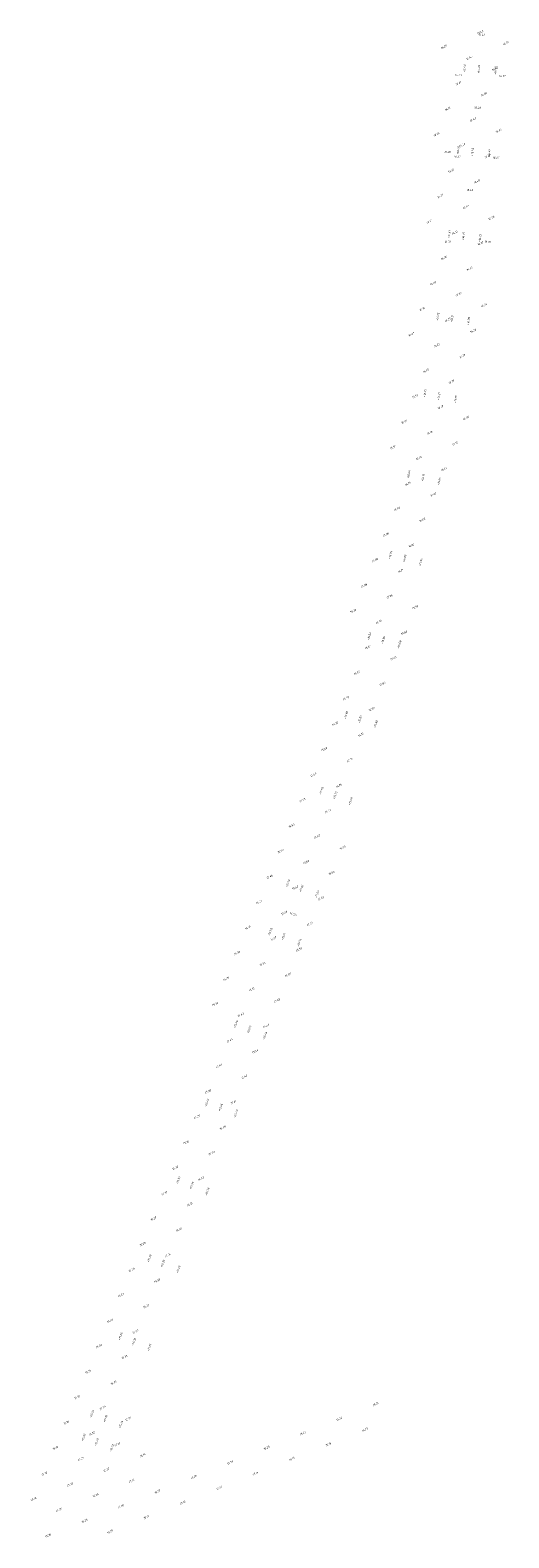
# Model space of a CAD drawing. Header units: metres. Extents: x 202983 to 204040, y 388598 to 392940.
# Tile 19 of 19: x 203290 to 203376, y 392668 to 392940. Entities that reach past the tile are written whole.
import ezdxf

# ---------------------------------------------------------------- set-up
doc = ezdxf.new("R2010")
doc.units = ezdxf.units.M
doc.layers.add('B-WE-OG-HOOGTEPUNT-T18', color=252, linetype='Continuous', lineweight=18)
doc.layers.add('N-WE-OG-HOOGTEPUNT-T25', color=7, linetype='Continuous', lineweight=25)
doc.styles.add('NLCS-ISO', font='NLCS-ISO.ttf')
doc.styles.add('NLCS-ISO-M200-T18', font='NLCS-ISO.ttf', dxfattribs={"height": 0.36})

msp = doc.modelspace()

# ---------------------------------------------------------------- texts
at = {"layer": 'B-WE-OG-HOOGTEPUNT-T18', "linetype": 'Continuous', "lineweight": 18, "char_height": 0.36, "attachment_point": 8, "rotation": 27, "style": 'NLCS-ISO'}
for s, insert in [('{\\fNLCS-ISO|b0|i1|c0|p2;\\C256;16.42}', (203371.01, 392939.08, 16.42)), ('{\\fNLCS-ISO|b0|i1|c0|p2;\\C256;16.36}', (203375.61, 392937.12, 16.36)), ('{\\fNLCS-ISO|b0|i1|c0|p2;\\C256;16.28}', (203364.45, 392936.45, 16.28)), ('{\\fNLCS-ISO|b0|i1|c0|p2;\\C256;16.44}', (203369.05, 392934.49, 16.44)), ('{\\fNLCS-ISO|b0|i1|c0|p2;\\C256;16.42}', (203373.65, 392932.52, 16.42)), ('{\\fNLCS-ISO|b0|i1|c0|p2;\\C256;16.41}', (203367.08, 392929.89, 16.41)), ('{\\fNLCS-ISO|b0|i1|c0|p2;\\C256;16.46}', (203371.68, 392927.92, 16.46)), ('{\\fNLCS-ISO|b0|i1|c0|p2;\\C256;16.31}', (203365.12, 392925.29, 16.31)), ('{\\fNLCS-ISO|b0|i1|c0|p2;\\C256;16.47}', (203369.71, 392923.33, 16.47)), ('{\\fNLCS-ISO|b0|i1|c0|p2;\\C256;16.24}', (203363.15, 392920.69, 16.24)), ('{\\fNLCS-ISO|b0|i1|c0|p2;\\C256;16.36}', (203374.31, 392921.36, 16.36)), ('{\\fNLCS-ISO|b0|i1|c0|p2;\\C256;16.40}', (203367.75, 392918.73, 16.4)), ('{\\fNLCS-ISO|b0|i1|c0|p2;\\C256;16.38}', (203372.34, 392916.76, 16.38)), ('{\\fNLCS-ISO|b0|i1|c0|p2;\\C256;16.35}', (203365.78, 392914.13, 16.35)), ('{\\fNLCS-ISO|b0|i1|c0|p2;\\C256;16.40}', (203370.38, 392912.17, 16.4)), ('{\\fNLCS-ISO|b0|i1|c0|p2;\\C256;16.25}', (203363.81, 392909.53, 16.25)), ('{\\fNLCS-ISO|b0|i1|c0|p2;\\C256;16.41}', (203368.41, 392907.57, 16.41)), ('{\\fNLCS-ISO|b0|i1|c0|p2;\\C256;16.17}', (203361.85, 392904.94, 16.17)), ('{\\fNLCS-ISO|b0|i1|c0|p2;\\C256;16.36}', (203373.01, 392905.6, 16.36)), ('{\\fNLCS-ISO|b0|i1|c0|p2;\\C256;16.35}', (203366.44, 392902.97, 16.35)), ('{\\fNLCS-ISO|b0|i1|c0|p2;\\C256;16.32}', (203371.04, 392901, 16.32)), ('{\\fNLCS-ISO|b0|i1|c0|p2;\\C256;16.30}', (203364.48, 392898.37, 16.3)), ('{\\fNLCS-ISO|b0|i1|c0|p2;\\C256;16.33}', (203369.07, 392896.41, 16.33)), ('{\\fNLCS-ISO|b0|i1|c0|p2;\\C256;16.27}', (203362.51, 392893.78, 16.27)), ('{\\fNLCS-ISO|b0|i1|c0|p2;\\C256;16.33}', (203367.11, 392891.81, 16.33)), ('{\\fNLCS-ISO|b0|i1|c0|p2;\\C256;16.14}', (203360.54, 392889.18, 16.14)), ('{\\fNLCS-ISO|b0|i1|c0|p2;\\C256;16.34}', (203371.71, 392889.84, 16.34)), ('{\\fNLCS-ISO|b0|i1|c0|p2;\\C256;16.29}', (203365.14, 392887.21, 16.29)), ('{\\fNLCS-ISO|b0|i1|c0|p2;\\C256;16.28}', (203369.74, 392885.25, 16.28)), ('{\\fNLCS-ISO|b0|i1|c0|p2;\\C256;16.07}', (203358.58, 392884.58, 16.07)), ('{\\fNLCS-ISO|b0|i1|c0|p2;\\C256;16.22}', (203363.18, 392882.62, 16.22)), ('{\\fNLCS-ISO|b0|i1|c0|p2;\\C256;16.20}', (203367.77, 392880.65, 16.2)), ('{\\fNLCS-ISO|b0|i1|c0|p2;\\C256;16.15}', (203361.21, 392878.02, 16.15)), ('{\\fNLCS-ISO|b0|i1|c0|p2;\\C256;16.19}', (203365.81, 392876.05, 16.19)), ('{\\fNLCS-ISO|b0|i1|c0|p2;\\C256;16.13}', (203359.24, 392873.42, 16.13)), ('{\\fNLCS-ISO|b0|i1|c0|p2;\\C256;16.19}', (203363.84, 392871.46, 16.19)), ('{\\fNLCS-ISO|b0|i1|c0|p2;\\C256;16.01}', (203357.28, 392868.82, 16.01)), ('{\\fNLCS-ISO|b0|i1|c0|p2;\\C256;16.26}', (203368.44, 392869.49, 16.26)), ('{\\fNLCS-ISO|b0|i1|c0|p2;\\C256;16.16}', (203361.87, 392866.86, 16.16)), ('{\\fNLCS-ISO|b0|i1|c0|p2;\\C256;15.97}', (203355.31, 392864.23, 15.97)), ('{\\fNLCS-ISO|b0|i1|c0|p2;\\C256;16.15}', (203366.47, 392864.89, 16.15)), ('{\\fNLCS-ISO|b0|i1|c0|p2;\\C256;16.10}', (203359.91, 392862.26, 16.1)), ('{\\fNLCS-ISO|b0|i1|c0|p2;\\C256;16.04}', (203364.5, 392860.29, 16.04)), ('{\\fNLCS-ISO|b0|i1|c0|p2;\\C256;16.05}', (203357.94, 392857.66, 16.05)), ('{\\fNLCS-ISO|b0|i1|c0|p2;\\C256;16.03}', (203362.54, 392855.7, 16.03)), ('{\\fNLCS-ISO|b0|i1|c0|p2;\\C256;15.99}', (203355.97, 392853.07, 15.99)), ('{\\fNLCS-ISO|b0|i1|c0|p2;\\C256;16.02}', (203360.57, 392851.1, 16.02)), ('{\\fNLCS-ISO|b0|i1|c0|p2;\\C256;15.96}', (203354.01, 392848.47, 15.96)), ('{\\fNLCS-ISO|b0|i1|c0|p2;\\C256;16.02}', (203358.6, 392846.5, 16.02)), ('{\\fNLCS-ISO|b0|i1|c0|p2;\\C256;15.86}', (203352.04, 392843.87, 15.86)), ('{\\fNLCS-ISO|b0|i1|c0|p2;\\C256;16.01}', (203356.64, 392841.91, 16.01)), ('{\\fNLCS-ISO|b0|i1|c0|p2;\\C256;15.88}', (203350.07, 392839.28, 15.88)), ('{\\fNLCS-ISO|b0|i1|c0|p2;\\C256;15.96}', (203354.67, 392837.31, 15.96)), ('{\\fNLCS-ISO|b0|i1|c0|p2;\\C256;15.74}', (203348.11, 392834.68, 15.74)), ('{\\fNLCS-ISO|b0|i1|c0|p2;\\C256;15.90}', (203359.27, 392835.34, 15.9)), ('{\\fNLCS-ISO|b0|i1|c0|p2;\\C256;15.91}', (203352.71, 392832.71, 15.91)), ('{\\fNLCS-ISO|b0|i1|c0|p2;\\C256;15.86}', (203357.3, 392830.75, 15.86)), ('{\\fNLCS-ISO|b0|i1|c0|p2;\\C256;15.87}', (203350.74, 392828.12, 15.87)), ('{\\fNLCS-ISO|b0|i1|c0|p2;\\C256;15.85}', (203355.34, 392826.15, 15.85)), ('{\\fNLCS-ISO|b0|i1|c0|p2;\\C256;15.82}', (203348.77, 392823.52, 15.82)), ('{\\fNLCS-ISO|b0|i1|c0|p2;\\C256;15.84}', (203353.37, 392821.55, 15.84)), ('{\\fNLCS-ISO|b0|i1|c0|p2;\\C256;15.79}', (203346.81, 392818.92, 15.79)), ('{\\fNLCS-ISO|b0|i1|c0|p2;\\C256;15.82}', (203351.4, 392816.95, 15.82)), ('{\\fNLCS-ISO|b0|i1|c0|p2;\\C256;15.73}', (203344.84, 392814.32, 15.73)), ('{\\fNLCS-ISO|b0|i1|c0|p2;\\C256;15.81}', (203349.44, 392812.36, 15.81)), ('{\\fNLCS-ISO|b0|i1|c0|p2;\\C256;15.68}', (203342.87, 392809.73, 15.68)), ('{\\fNLCS-ISO|b0|i1|c0|p2;\\C256;15.79}', (203347.47, 392807.76, 15.79)), ('{\\fNLCS-ISO|b0|i1|c0|p2;\\C256;15.63}', (203340.91, 392805.13, 15.63)), ('{\\fNLCS-ISO|b0|i1|c0|p2;\\C256;15.76}', (203345.5, 392803.16, 15.76)), ('{\\fNLCS-ISO|b0|i1|c0|p2;\\C256;15.58}', (203338.94, 392800.53, 15.58)), ('{\\fNLCS-ISO|b0|i1|c0|p2;\\C256;15.72}', (203343.54, 392798.57, 15.72)), ('{\\fNLCS-ISO|b0|i1|c0|p2;\\C256;15.53}', (203336.97, 392795.94, 15.53)), ('{\\fNLCS-ISO|b0|i1|c0|p2;\\C256;15.69}', (203341.57, 392793.97, 15.69)), ('{\\fNLCS-ISO|b0|i1|c0|p2;\\C256;15.59}', (203335.01, 392791.34, 15.59)), ('{\\fNLCS-ISO|b0|i1|c0|p2;\\C256;15.55}', (203346.17, 392792, 15.55)), ('{\\fNLCS-ISO|b0|i1|c0|p2;\\C256;15.66}', (203339.61, 392789.37, 15.66)), ('{\\fNLCS-ISO|b0|i1|c0|p2;\\C256;15.54}', (203344.2, 392787.41, 15.54)), ('{\\fNLCS-ISO|b0|i1|c0|p2;\\C256;15.46}', (203333.04, 392786.74, 15.46)), ('{\\fNLCS-ISO|b0|i1|c0|p2;\\C256;15.63}', (203337.64, 392784.77, 15.63)), ('{\\fNLCS-ISO|b0|i1|c0|p2;\\C256;15.43}', (203331.08, 392782.14, 15.43)), ('{\\fNLCS-ISO|b0|i1|c0|p2;\\C256;15.53}', (203342.24, 392782.81, 15.53)), ('{\\fNLCS-ISO|b0|i1|c0|p2;\\C256;15.60}', (203335.67, 392780.18, 15.6)), ('{\\fNLCS-ISO|b0|i1|c0|p2;\\C256;15.44}', (203329.11, 392777.55, 15.44)), ('{\\fNLCS-ISO|b0|i1|c0|p2;\\C256;15.51}', (203340.27, 392778.21, 15.51)), ('{\\fNLCS-ISO|b0|i1|c0|p2;\\C256;15.57}', (203333.71, 392775.58, 15.57)), ('{\\fNLCS-ISO|b0|i1|c0|p2;\\C256;15.50}', (203338.3, 392773.61, 15.5)), ('{\\fNLCS-ISO|b0|i1|c0|p2;\\C256;15.38}', (203327.14, 392772.95, 15.38)), ('{\\fNLCS-ISO|b0|i1|c0|p2;\\C256;15.54}', (203331.74, 392770.98, 15.54)), ('{\\fNLCS-ISO|b0|i1|c0|p2;\\C256;15.36}', (203325.18, 392768.35, 15.36)), ('{\\fNLCS-ISO|b0|i1|c0|p2;\\C256;15.49}', (203336.34, 392769.02, 15.49)), ('{\\fNLCS-ISO|b0|i1|c0|p2;\\C256;15.51}', (203329.77, 392766.39, 15.51)), ('{\\fNLCS-ISO|b0|i1|c0|p2;\\C256;15.34}', (203323.21, 392763.76, 15.34)), ('{\\fNLCS-ISO|b0|i1|c0|p2;\\C256;15.48}', (203334.37, 392764.42, 15.48)), ('{\\fNLCS-ISO|b0|i1|c0|p2;\\C256;15.47}', (203327.81, 392761.79, 15.47)), ('{\\fNLCS-ISO|b0|i1|c0|p2;\\C256;15.46}', (203332.4, 392759.82, 15.46)), ('{\\fNLCS-ISO|b0|i1|c0|p2;\\C256;15.44}', (203325.84, 392757.19, 15.44)), ('{\\fNLCS-ISO|b0|i1|c0|p2;\\C256;15.44}', (203330.44, 392755.23, 15.44)), ('{\\fNLCS-ISO|b0|i1|c0|p2;\\C256;15.41}', (203323.87, 392752.6, 15.41)), ('{\\fNLCS-ISO|b0|i1|c0|p2;\\C256;15.42}', (203328.47, 392750.63, 15.42)), ('{\\fNLCS-ISO|b0|i1|c0|p2;\\C256;15.38}', (203321.91, 392748, 15.38)), ('{\\fNLCS-ISO|b0|i1|c0|p2;\\C256;15.41}', (203326.5, 392746.03, 15.41)), ('{\\fNLCS-ISO|b0|i1|c0|p2;\\C256;15.35}', (203319.94, 392743.4, 15.35)), ('{\\fNLCS-ISO|b0|i1|c0|p2;\\C256;15.39}', (203324.54, 392741.43, 15.39)), ('{\\fNLCS-ISO|b0|i1|c0|p2;\\C256;15.32}', (203317.97, 392738.8, 15.32)), ('{\\fNLCS-ISO|b0|i1|c0|p2;\\C256;15.38}', (203322.57, 392736.84, 15.38)), ('{\\fNLCS-ISO|b0|i1|c0|p2;\\C256;15.30}', (203316.01, 392734.21, 15.3)), ('{\\fNLCS-ISO|b0|i1|c0|p2;\\C256;15.37}', (203320.61, 392732.24, 15.37)), ('{\\fNLCS-ISO|b0|i1|c0|p2;\\C256;15.30}', (203314.04, 392729.61, 15.3)), ('{\\fNLCS-ISO|b0|i1|c0|p2;\\C256;15.35}', (203318.64, 392727.64, 15.35)), ('{\\fNLCS-ISO|b0|i1|c0|p2;\\C256;15.27}', (203312.08, 392725.01, 15.27)), ('{\\fNLCS-ISO|b0|i1|c0|p2;\\C256;15.35}', (203316.67, 392723.05, 15.35)), ('{\\fNLCS-ISO|b0|i1|c0|p2;\\C256;15.29}', (203310.11, 392720.42, 15.29)), ('{\\fNLCS-ISO|b0|i1|c0|p2;\\C256;15.34}', (203314.71, 392718.45, 15.34)), ('{\\fNLCS-ISO|b0|i1|c0|p2;\\C256;15.24}', (203308.14, 392715.82, 15.24)), ('{\\fNLCS-ISO|b0|i1|c0|p2;\\C256;15.33}', (203312.74, 392713.85, 15.33)), ('{\\fNLCS-ISO|b0|i1|c0|p2;\\C256;15.23}', (203306.18, 392711.22, 15.23)), ('{\\fNLCS-ISO|b0|i1|c0|p2;\\C256;15.33}', (203310.77, 392709.25, 15.33)), ('{\\fNLCS-ISO|b0|i1|c0|p2;\\C256;15.20}', (203304.21, 392706.62, 15.2)), ('{\\fNLCS-ISO|b0|i1|c0|p2;\\C256;15.33}', (203308.81, 392704.66, 15.33)), ('{\\fNLCS-ISO|b0|i1|c0|p2;\\C256;15.20}', (203302.24, 392702.03, 15.2)), ('{\\fNLCS-ISO|b0|i1|c0|p2;\\C256;15.33}', (203306.84, 392700.06, 15.33)), ('{\\fNLCS-ISO|b0|i1|c0|p2;\\C256;15.19}', (203300.28, 392697.43, 15.19)), ('{\\fNLCS-ISO|b0|i1|c0|p2;\\C256;15.34}', (203304.87, 392695.46, 15.34)), ('{\\fNLCS-ISO|b0|i1|c0|p2;\\C256;15.18}', (203298.31, 392692.83, 15.18)), ('{\\fNLCS-ISO|b0|i1|c0|p2;\\C256;15.33}', (203302.91, 392690.87, 15.33)), ('{\\fNLCS-ISO|b0|i1|c0|p2;\\C256;15.31}', (203352.15, 392691.56, 15.31)), ('{\\fNLCS-ISO|b0|i1|c0|p2;\\C256;15.16}', (203296.34, 392688.24, 15.16)), ('{\\fNLCS-ISO|b0|i1|c0|p2;\\C256;15.15}', (203307.51, 392688.9, 15.15)), ('{\\fNLCS-ISO|b0|i1|c0|p2;\\C256;15.26}', (203345.58, 392688.93, 15.26)), ('{\\fNLCS-ISO|b0|i1|c0|p2;\\C256;15.23}', (203350.18, 392686.96, 15.23)), ('{\\fNLCS-ISO|b0|i1|c0|p2;\\C256;15.19}', (203294.38, 392683.64, 15.19)), ('{\\fNLCS-ISO|b0|i1|c0|p2;\\C256;15.32}', (203300.94, 392686.27, 15.32)), ('{\\fNLCS-ISO|b0|i1|c0|p2;\\C256;15.18}', (203305.54, 392684.3, 15.18)), ('{\\fNLCS-ISO|b0|i1|c0|p2;\\C256;15.20}', (203332.46, 392683.67, 15.2)), ('{\\fNLCS-ISO|b0|i1|c0|p2;\\C256;15.22}', (203339.02, 392686.3, 15.22)), ('{\\fNLCS-ISO|b0|i1|c0|p2;\\C256;15.18}', (203343.62, 392684.33, 15.18)), ('{\\fNLCS-ISO|b0|i1|c0|p2;\\C256;15.31}', (203298.98, 392681.67, 15.31)), ('{\\fNLCS-ISO|b0|i1|c0|p2;\\C256;15.14}', (203310.14, 392682.34, 15.14)), ('{\\fNLCS-ISO|b0|i1|c0|p2;\\C256;15.19}', (203325.89, 392681.03, 15.19)), ('{\\fNLCS-ISO|b0|i1|c0|p2;\\C256;15.15}', (203337.05, 392681.7, 15.15)), ('{\\fNLCS-ISO|b0|i1|c0|p2;\\C256;15.16}', (203292.41, 392679.04, 15.16)), ('{\\fNLCS-ISO|b0|i1|c0|p2;\\C256;15.23}', (203303.57, 392679.71, 15.23)), ('{\\fNLCS-ISO|b0|i1|c0|p2;\\C256;15.20}', (203319.33, 392678.4, 15.2)), ('{\\fNLCS-ISO|b0|i1|c0|p2;\\C256;15.14}', (203330.49, 392679.07, 15.14)), ('{\\fNLCS-ISO|b0|i1|c0|p2;\\C256;15.30}', (203297.01, 392677.08, 15.3)), ('{\\fNLCS-ISO|b0|i1|c0|p2;\\C256;15.16}', (203308.17, 392677.74, 15.16)), ('{\\fNLCS-ISO|b0|i1|c0|p2;\\C256;15.17}', (203312.77, 392675.77, 15.17)), ('{\\fNLCS-ISO|b0|i1|c0|p2;\\C256;15.15}', (203323.93, 392676.44, 15.15)), ('{\\fNLCS-ISO|b0|i1|c0|p2;\\C256;15.16}', (203290.45, 392674.44, 15.16)), ('{\\fNLCS-ISO|b0|i1|c0|p2;\\C256;15.25}', (203301.61, 392675.11, 15.25)), ('{\\fNLCS-ISO|b0|i1|c0|p2;\\C256;15.18}', (203306.2, 392673.14, 15.18)), ('{\\fNLCS-ISO|b0|i1|c0|p2;\\C256;15.16}', (203317.36, 392673.81, 15.16)), ('{\\fNLCS-ISO|b0|i1|c0|p2;\\C256;15.30}', (203295.04, 392672.48, 15.3)), ('{\\fNLCS-ISO|b0|i1|c0|p2;\\C256;15.25}', (203299.64, 392670.51, 15.25)), ('{\\fNLCS-ISO|b0|i1|c0|p2;\\C256;15.17}', (203310.8, 392671.18, 15.17)), ('{\\fNLCS-ISO|b0|i1|c0|p2;\\C256;15.30}', (203293.08, 392667.88, 15.3)), ('{\\fNLCS-ISO|b0|i1|c0|p2;\\C256;15.15}', (203304.24, 392668.55, 15.15))]:
    msp.add_mtext(s, dxfattribs=dict(at, insert=insert))
at = {"layer": 'B-WE-OG-HOOGTEPUNT-T18', "linetype": 'Continuous', "lineweight": 18, "char_height": 0.36, "attachment_point": 8, "style": 'NLCS-ISO'}
for s, insert in [('{\\fNLCS-ISO|b0|i1|c0|p2;\\C256;16.42}', (203371.19, 392938.64, 16.42)), ('{\\fNLCS-ISO|b0|i1|c0|p2;\\C256;16.43}', (203366.97, 392931.35, 16.43)), ('{\\fNLCS-ISO|b0|i1|c0|p2;\\C256;16.37}', (203374.9, 392931.17, 16.37)), ('{\\fNLCS-ISO|b0|i1|c0|p2;\\C256;16.48}', (203370.45, 392925.5, 16.48)), ('{\\fNLCS-ISO|b0|i1|c0|p2;\\C256;16.30}', (203365.03, 392917.5, 16.3)), ('{\\fNLCS-ISO|b0|i1|c0|p2;\\C256;16.37}', (203366.8, 392916.66, 16.37)), ('{\\fNLCS-ISO|b0|i1|c0|p2;\\C256;16.37}', (203373.77, 392916.47, 16.37)), ('{\\fNLCS-ISO|b0|i1|c0|p2;\\C256;16.42}', (203369.05, 392910.64, 16.42)), ('{\\fNLCS-ISO|b0|i1|c0|p2;\\C256;16.32}', (203365.07, 392901.29, 16.32)), ('{\\fNLCS-ISO|b0|i1|c0|p2;\\C256;16.35}', (203372.29, 392901.33, 16.35))]:
    msp.add_mtext(s, dxfattribs=dict(at, insert=insert))
at = {"layer": 'N-WE-OG-HOOGTEPUNT-T25', "linetype": 'Continuous', "lineweight": 25, "char_height": 0.36, "attachment_point": 8, "style": 'NLCS-ISO-M200-T18'}
for s, insert, rotation in [('{\\fNLCS-ISO|b0|i0|c0|p2;+16.43}', (203368.28, 392932.72, 16.43), 86.5421), ('{\\fNLCS-ISO|b0|i0|c0|p2;+16.49}', (203370.89, 392932.59, 16.49), 86.5421), ('{\\fNLCS-ISO|b0|i0|c0|p2;+16.43}', (203373.89, 392932.39, 16.43), 86.5421), ('{\\fNLCS-ISO|b0|i0|c0|p2;+16.40}', (203367.14, 392917.96, 16.4), 84.7892), ('{\\fNLCS-ISO|b0|i0|c0|p2;+16.45}', (203369.72, 392917.69, 16.45), 84.7892), ('{\\fNLCS-ISO|b0|i0|c0|p2;+16.40}', (203372.76, 392917.44, 16.4), 84.7892), ('{\\fNLCS-ISO|b0|i0|c0|p2;+16.33}', (203365.53, 392902.82, 16.33), 83.0225), ('{\\fNLCS-ISO|b0|i0|c0|p2;+16.39}', (203368.1, 392902.49, 16.39), 83.0225), ('{\\fNLCS-ISO|b0|i0|c0|p2;+16.33}', (203371.1, 392902.12, 16.33), 83.0225), ('{\\fNLCS-ISO|b0|i0|c0|p2;+16.25}', (203363.49, 392887.95, 16.25), 81.318), ('{\\fNLCS-ISO|b0|i0|c0|p2;+16.31}', (203366.05, 392887.59, 16.31), 81.318), ('{\\fNLCS-ISO|b0|i0|c0|p2;+16.25}', (203369.03, 392887.15, 16.25), 81.318), ('{\\fNLCS-ISO|b0|i0|c0|p2;+16.15}', (203361.16, 392874.12, 16.15), 79.6762), ('{\\fNLCS-ISO|b0|i0|c0|p2;+16.21}', (203363.68, 392873.58, 16.21), 79.6762), ('{\\fNLCS-ISO|b0|i0|c0|p2;+16.15}', (203366.68, 392873.07, 16.15), 79.6762), ('{\\fNLCS-ISO|b0|i0|c0|p2;+16.06}', (203358.25, 392859.47, 16.06), 77.971), ('{\\fNLCS-ISO|b0|i0|c0|p2;+16.12}', (203360.81, 392858.89, 16.12), 77.971), ('{\\fNLCS-ISO|b0|i0|c0|p2;+16.06}', (203363.73, 392858.23, 16.06), 77.971), ('{\\fNLCS-ISO|b0|i0|c0|p2;+15.96}', (203354.94, 392844.92, 15.96), 76.2412), ('{\\fNLCS-ISO|b0|i0|c0|p2;+16.02}', (203357.49, 392844.3, 16.02), 76.2412), ('{\\fNLCS-ISO|b0|i0|c0|p2;+15.96}', (203360.4, 392843.6, 15.96), 76.2412), ('{\\fNLCS-ISO|b0|i0|c0|p2;+15.88}', (203351.12, 392830.26, 15.88), 73.5166), ('{\\fNLCS-ISO|b0|i0|c0|p2;+15.94}', (203353.64, 392829.58, 15.94), 73.5166), ('{\\fNLCS-ISO|b0|i0|c0|p2;+15.88}', (203356.54, 392828.77, 15.88), 73.5166), ('{\\fNLCS-ISO|b0|i0|c0|p2;+15.80}', (203346.94, 392816.05, 15.8), 73.5166), ('{\\fNLCS-ISO|b0|i0|c0|p2;+15.85}', (203349.44, 392815.28, 15.85), 73.5166), ('{\\fNLCS-ISO|b0|i0|c0|p2;+15.80}', (203352.29, 392814.38, 15.8), 73.5166), ('{\\fNLCS-ISO|b0|i0|c0|p2;+15.69}', (203342.48, 392802.38, 15.69), 69.7045), ('{\\fNLCS-ISO|b0|i0|c0|p2;+15.75}', (203344.96, 392801.54, 15.75), 69.7045), ('{\\fNLCS-ISO|b0|i0|c0|p2;+15.69}', (203347.74, 392800.47, 15.69), 69.7045), ('{\\fNLCS-ISO|b0|i0|c0|p2;+15.59}', (203336.46, 392785.64, 15.59), 69.7045), ('{\\fNLCS-ISO|b0|i0|c0|p2;+15.65}', (203338.88, 392784.73, 15.65), 69.7045), ('{\\fNLCS-ISO|b0|i0|c0|p2;+15.59}', (203341.71, 392783.67, 15.59), 69.7045), ('+15.71', (203337.38, 392780.32, 15.61), 159.7097), ('{\\fNLCS-ISO|b0|i0|c0|p2;+15.56}', (203333.26, 392776.91, 15.56), 69.7045), ('{\\fNLCS-ISO|b0|i0|c0|p2;+15.61}', (203335.64, 392776.06, 15.61), 69.7045), ('{\\fNLCS-ISO|b0|i0|c0|p2;+15.56}', (203338.5, 392774.98, 15.56), 69.7045), ('{\\fNLCS-ISO|b0|i0|c0|p2;+15.46}', (203327.06, 392760.23, 15.46), 69.7045), ('{\\fNLCS-ISO|b0|i0|c0|p2;+15.52}', (203329.47, 392759.28, 15.52), 69.7045), ('{\\fNLCS-ISO|b0|i0|c0|p2;+15.46}', (203332.31, 392758.2, 15.46), 69.7045), ('{\\fNLCS-ISO|b0|i0|c0|p2;+15.40}', (203321.85, 392746.1, 15.4), 69.7045), ('{\\fNLCS-ISO|b0|i0|c0|p2;+15.46}', (203324.3, 392745.21, 15.46), 69.7045), ('{\\fNLCS-ISO|b0|i0|c0|p2;+15.40}', (203327.09, 392744.12, 15.4), 69.7045), ('{\\fNLCS-ISO|b0|i0|c0|p2;+15.33}', (203316.65, 392732.07, 15.33), 69.7045), ('{\\fNLCS-ISO|b0|i0|c0|p2;+15.39}', (203319.1, 392731.12, 15.39), 69.7045), ('{\\fNLCS-ISO|b0|i0|c0|p2;+15.33}', (203321.9, 392730.05, 15.33), 69.7045), ('{\\fNLCS-ISO|b0|i0|c0|p2;+15.29}', (203311.45, 392717.99, 15.29), 69.7045), ('{\\fNLCS-ISO|b0|i0|c0|p2;+15.35}', (203313.88, 392717.05, 15.35), 69.7045), ('{\\fNLCS-ISO|b0|i0|c0|p2;+15.29}', (203316.69, 392715.98, 15.29), 69.7045), ('{\\fNLCS-ISO|b0|i0|c0|p2;+15.26}', (203306.25, 392703.95, 15.26), 69.7045), ('{\\fNLCS-ISO|b0|i0|c0|p2;+15.32}', (203308.67, 392702.96, 15.32), 69.7045), ('{\\fNLCS-ISO|b0|i0|c0|p2;+15.26}', (203311.47, 392701.92, 15.26), 69.7045), ('{\\fNLCS-ISO|b0|i0|c0|p2;+15.24}', (203301.11, 392689.99, 15.24), 69.7045), ('{\\fNLCS-ISO|b0|i0|c0|p2;+15.30}', (203303.53, 392689.07, 15.3), 69.7045), ('{\\fNLCS-ISO|b0|i0|c0|p2;+15.24}', (203306.34, 392688.04, 15.24), 69.7045), ('+15.32', (203299.58, 392685.67, 15.24), 69.7045), ('+15.38', (203301.95, 392684.84, 15.3), 69.7045), ('+15.32', (203304.71, 392683.8, 15.24), 69.7045)]:
    msp.add_mtext(s, dxfattribs=dict(at, insert=insert, rotation=rotation))

doc.saveas('drawing.dxf')
